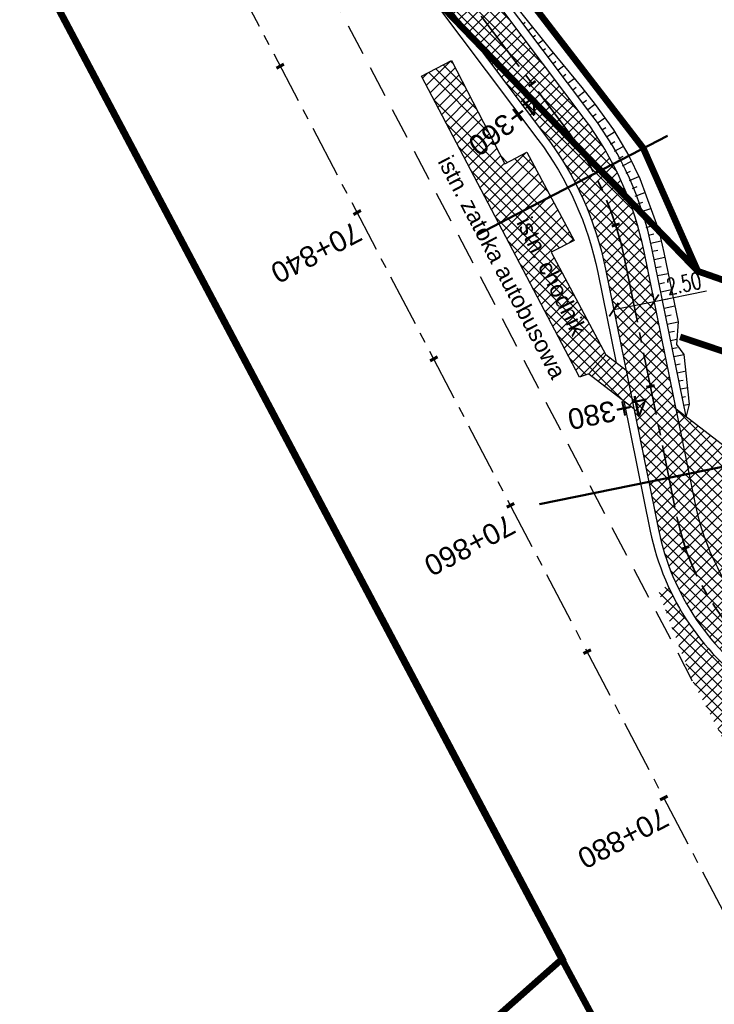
# Model space of a CAD drawing. Header units: metres. Extents: x 7529682 to 7533711, y 5721195 to 5727842.
# Tile 4 of 232: x 7531718 to 7531760, y 5723892 to 5723952. Entities that reach past the tile are written whole.
import ezdxf

# ---------------------------------------------------------------- set-up
doc = ezdxf.new("R2010")
doc.units = ezdxf.units.M
doc.header["$PDMODE"] = 1
doc.header["$PDSIZE"] = 0.3
for name, pattern in [('817-dzialki-09-05-04$0$HIDDEN', [0.375, 0.25, -0.125]), ('ACAD_ISO05W100', [33, 24, -3, 0, -3, 0, -3]), ('CENTER', [50.800000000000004, 31.75, -6.35, 6.35, -6.35]), ('CENTER2', [28.575000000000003, 19.05, -3.175, 3.175, -3.175]), ('HIDDEN', [9.524999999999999, 6.35, -3.175])]:
    doc.linetypes.add(name, pattern=pattern)
for name, color, linetype in [('C-DROGI-SYTUACJA', 7, 'Continuous'), ('C-DROGI-SYTUACJA-ETYKIETY', 7, 'Continuous'), ('D-hatch-chodniki', 221, 'Continuous'), ('D-hatch-zieleńce', 102, 'Continuous'), ('D-pobocza', 60, 'Continuous'), ('D-rowy', 160, 'Continuous'), ('D-skarpa', 2, 'Continuous'), ('D-skarpa-kreskowanie', 2, 'Continuous'), ('D-wymiary', 1, 'Continuous')]:
    doc.layers.add(name, color=color, linetype=linetype)
for name, color, linetype, lineweight, true_color in [('D-hatch-ciag-pieszo-rowerowy', 7, 'Continuous', 13, 0xff9f80), ('D-LR-etap-III', 7, '817-dzialki-09-05-04$0$HIDDEN', 50, 0x00008f), ('D-przekroje-pop', 7, 'Continuous', 50, 0x000099)]:
    doc.layers.add(name, color=color, linetype=linetype, lineweight=lineweight, true_color=true_color)
for name, color, linetype, lineweight in [('D-krawędzie', 3, 'Continuous', 30), ('D-obrzeża', 2, 'Continuous', 30), ('D-opisy', 2, 'Continuous', 30), ('D-oś', 10, 'CENTER', 30), ('D-pas-drogowy', 7, 'ACAD_ISO05W100', 50)]:
    doc.layers.add(name, color=color, linetype=linetype, lineweight=lineweight)
doc.layers.add('poprzeczki', color=7, linetype='Continuous', true_color=0x0000c7)
doc.styles.add('DIMTEXT', font='simplex.shx', dxfattribs={"width": 0.7})
doc.styles.get("Standard").update_dxf_attribs({"font": 'arial.ttf'})
doc.dimstyles.new('500', dxfattribs={"dimtxt": 1, "dimasz": 0.6999999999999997, "dimexe": 0.2, "dimexo": 0.5, "dimgap": 0.2, "dimtad": 1, "dimrnd": 0.005, "dimzin": 0, "dimdsep": 46, "dimtxsty": 'DIMTEXT', "dimblk": 'ARCHTICK', "dimcen": 0, "dimclrd": 256, "dimclre": 256, "dimclrt": 2, "dimadec": 5, "dimazin": 0, "dimtfac": 1, "dimtofl": 0, "dimtmove": 0, "dimatfit": 3, "dimfxl": 1, "dimtolj": 1, "dimtzin": 0, "dimlwd": -1, "dimlwe": -1, "dimarcsym": 0})
pattern_1 = [(45, (0, 0), (-0.3367596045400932, 0.3367596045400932), []), (135, (0, 0), (-0.3367596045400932, -0.3367596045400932), [])]

# ---------------------------------------------------------------- blocks, each defined once
blk = doc.blocks.new('AeccTickLine')
at = {"color": 0, "linetype": 'ByBlock', "lineweight": -2}
blk.add_line((0, 1), (-3.673819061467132e-16, -1), dxfattribs=at)
blk = doc.blocks.new('_ArchTick')
at = {"color": 0, "linetype": 'ByBlock', "const_width": 0.15}
blk.add_lwpolyline([(-0.5, -0.5), (0.5, 0.5)], dxfattribs=at)
blk = doc.blocks.new('*D89')
at = {"layer": 'D-wymiary', "linetype": 'ByBlock', "transparency": 16777216}
for p, q in [((7531755.954476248, 5723935.422690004), (7531756.014193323, 5723935.128693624)), ((7531756.054004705, 5723934.932696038), (7531759.222632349, 5723935.576313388)), ((7531753.50450642, 5723934.925047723), (7531753.564223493, 5723934.631051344)), ((7531753.604034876, 5723934.435053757), (7531756.054004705, 5723934.932696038))]:
    blk.add_line(p, q, dxfattribs=at)
at = {"layer": 'Defpoints', "color": 0, "linetype": 'ByBlock', "transparency": 16777216}
for p in [(7531756.054004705, 5723934.932696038), (7531756.054004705, 5723934.932696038), (7531753.604034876, 5723934.435053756)]:
    blk.add_point(p, dxfattribs=at)
at = {"layer": 'D-wymiary', "linetype": 'ByBlock', "transparency": 16777216, "xscale": 0.6999999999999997, "yscale": 0.6999999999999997, "zscale": 0.6999999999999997}
for p, rotation in [((7531756.054004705, 5723934.932696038), 11.48181524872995), ((7531753.604034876, 5723934.435053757), 191.4818152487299)]:
    blk.add_blockref('_ArchTick', p, dxfattribs=dict(at, rotation=rotation))
at = {"layer": 'D-wymiary', "color": 2, "linetype": 'ByBlock', "transparency": 16777216, "insert": (7531757.841974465, 5723936.010166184), "char_height": 1, "attachment_point": 5, "rotation": 11.481815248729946, "style": 'DIMTEXT'}
blk.add_mtext('\\A1;2.50', dxfattribs=at)

msp = doc.modelspace()

# ---------------------------------------------------------------- hatches: boundary and pattern name
at = {"layer": 'D-hatch-chodniki', "true_color": 0x6e6e6e}
h = msp.add_hatch(dxfattribs=at)
h.set_pattern_fill('ANSI37', color=8, scale=0.15, style=0)
h.set_pattern_definition(pattern_1)
h.paths.add_polyline_path([(7531752.09, 5723930.54), (7531753.12, 5723931.7), (7531749.82, 5723937.91), (7531751.21, 5723938.61), (7531748.33, 5723943.96), (7531747, 5723943.26), (7531743.769999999, 5723949.5), (7531741.96, 5723948.55), (7531741.958697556, 5723948.549316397), (7531751.519999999, 5723930.35)])
at = {"layer": 'D-hatch-chodniki'}
h = msp.add_hatch(dxfattribs=at)
h.set_pattern_fill('ANSI37', color=256, scale=0.15, style=0)
h.set_pattern_definition(pattern_1)
h.paths.add_polyline_path([(7531754.352047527, 5723930.752471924), (7531753.12, 5723931.7), (7531752.09, 5723930.54), (7531754.818989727, 5723928.453643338)])
at = {"layer": 'D-hatch-ciag-pieszo-rowerowy'}
h = msp.add_hatch(dxfattribs=at)
h.set_pattern_fill('ANSI37', color=256, scale=0.15, style=0)
h.set_pattern_definition(pattern_1)
h.paths.add_polyline_path([(7531754.352047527, 5723930.752471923), (7531754.818989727, 5723928.453643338), (7531757.839022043, 5723926.144779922), (7531757.375388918, 5723928.427317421)])
h.paths.add_polyline_path([(7531731.714514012, 5723966.987520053), (7531733.968355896, 5723968.068213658), (7531731.88503071, 5723972.032321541), (7531724.978602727, 5723985.1787061), (7531720.608718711, 5723993.496779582), (7531717.725285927, 5723993.613384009), (7531728.065759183, 5723973.930294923)])
h = msp.add_hatch(dxfattribs=at)
h.set_pattern_fill('ANSI37', color=256, scale=0.15, style=0)
h.set_pattern_definition(pattern_1)
h.paths.add_polyline_path([(7531742.139793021, 5723956.760110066, 0.04859652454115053), (7531739.516334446, 5723959.616805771), (7531737.42308268, 5723961.493172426, -0.08906008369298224), (7531733.076127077, 5723967.067314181), (7531732.83519037, 5723967.524872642), (7531731.714514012, 5723966.987520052), (7531732.083020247, 5723966.286334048, 0.08926204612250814), (7531736.437438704, 5723960.698005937), (7531738.591307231, 5723958.76730312, -0.04859652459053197), (7531741.214765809, 5723955.910607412), (7531749.478981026, 5723944.943053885, -0.1118001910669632), (7531753.105729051, 5723936.888290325), (7531754.352047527, 5723930.752471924), (7531755.863718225, 5723929.589894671), (7531754.274373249, 5723937.41448553, 0.1118001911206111), (7531750.647625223, 5723945.469249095)])
h.paths.add_polyline_path([(7531743.064820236, 5723957.609612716, 0.04859652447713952), (7531740.441361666, 5723960.466308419), (7531738.436547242, 5723962.263400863, -0.08926204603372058), (7531734.082128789, 5723967.851728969), (7531733.9683559, 5723968.068213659), (7531732.83519037, 5723967.524872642), (7531733.076127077, 5723967.067314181, 0.08906008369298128), (7531737.42308268, 5723961.493172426), (7531739.516334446, 5723959.616805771, -0.04859652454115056), (7531742.139793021, 5723956.760110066), (7531750.647625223, 5723945.469249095, -0.1118001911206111), (7531754.274373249, 5723937.41448553), (7531755.863718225, 5723929.589894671), (7531757.375388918, 5723928.427317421), (7531755.443017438, 5723937.940680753, 0.1118001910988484), (7531751.816269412, 5723945.995444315)])
h = msp.add_hatch(dxfattribs=at)
h.set_pattern_fill('ANSI37', color=256, scale=0.15, style=0)
h.set_pattern_definition(pattern_1)
h.paths.add_polyline_path([(7531771.440016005, 5723908.920981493), (7531768.694719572, 5723910.709025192), (7531776.05, 5723897.899999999, 0.05845290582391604), (7531779.209856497, 5723899.329744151, 0.01148852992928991), (7531779.63, 5723899.619999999), (7531779.17, 5723900.36), (7531775.24, 5723902.28)])
h.paths.add_polyline_path([(7531777.818070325, 5723904.766880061), (7531771.440016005, 5723908.920981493), (7531775.24, 5723902.28), (7531779.17, 5723900.36), (7531779.642327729, 5723899.600168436, 0.0259999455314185), (7531780.89415394, 5723900.508946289), (7531779.425246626, 5723903.067009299, 0.1186133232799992)])
h.paths.add_polyline_path([(7531768.694719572, 5723910.709025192), (7531765.060392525, 5723913.076104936, -0.2009158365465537), (7531758.546985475, 5723922.65936657), (7531757.839022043, 5723926.144779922), (7531754.818989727, 5723928.453643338), (7531756.305395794, 5723921.135836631, 0.2009158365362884), (7531762.818802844, 5723911.552574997), (7531767.399102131, 5723908.569372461, -0.1186133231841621), (7531773.827807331, 5723901.769889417)])
at = {"layer": 'D-hatch-zieleńce'}
h = msp.add_hatch(dxfattribs=at)
h.set_pattern_fill('ANSI37', color=256, scale=0.15, style=0)
h.set_pattern_definition(pattern_1)
h.paths.add_polyline_path([(7531762.559999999, 5723924.44), (7531757.375388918, 5723928.42731742), (7531758.546985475, 5723922.659366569, 0.2009158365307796), (7531765.060392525, 5723913.076104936), (7531771.440016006, 5723908.920981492), (7531770.217381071, 5723911.057699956), (7531768.457671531, 5723914.133028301), (7531764.930667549, 5723920.29694062)])
h = msp.add_hatch(dxfattribs=at)
h.set_pattern_fill('ANSI37', color=256, scale=0.15, style=0)
h.set_pattern_definition(pattern_1)
h.paths.add_polyline_path([(7531767.126221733, 5723908.150401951), (7531762.545922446, 5723911.133604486, -0.1444716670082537), (7531756.849707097, 5723917.807293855), (7531756.345024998, 5723917.293551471), (7531757.203932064, 5723914.9877325), (7531758.38, 5723911.96), (7531762.07, 5723904.95), (7531764.701193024, 5723901.632652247), (7531765.534786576, 5723900.71437681), (7531765.925407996, 5723900.422346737), (7531768.469999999, 5723898.52), (7531768.874576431, 5723898.382271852), (7531770.82, 5723897.72), (7531771.668951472, 5723897.66540505), (7531772.744661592, 5723897.59622755), (7531773.929999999, 5723897.52), (7531775.55928502, 5723897.750484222), (7531773.394209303, 5723901.520905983, 0.118613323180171)])

# ---------------------------------------------------------------- linework, layer by layer
at = {"layer": 'C-DROGI-SYTUACJA', "color": 10, "linetype": 'CENTER2', "lineweight": 35, "ltscale": 0.2}
msp.add_lwpolyline([(7531614.256663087, 5724194.442743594, -0.04259237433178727), (7531617.002724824, 5724190.14299819), (7531641.086772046, 5724144.244027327, -0.04226225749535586), (7531643.052354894, 5724139.578765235), (7531645.974061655, 5724130.590306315, 0.04489876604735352), (7531648.087837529, 5724125.646197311), (7531669.362691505, 5724086.1178688), (7531687.570882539, 5724053.485485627), (7531733.076127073, 5723967.06731419, 0.08906008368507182), (7531737.423082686, 5723961.49317242), (7531739.516334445, 5723959.616805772, -0.04859652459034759), (7531742.139793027, 5723956.760110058), (7531750.647625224, 5723945.469249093, -0.1118001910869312), (7531754.274373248, 5723937.414485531), (7531757.426190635, 5723921.897601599, 0.2009158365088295), (7531763.939597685, 5723912.314339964), (7531771.973882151, 5723907.081516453, -0.1312281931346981), (7531777.150318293, 5723901.326672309), (7531783.375044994, 5723889.119926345)], format="xyb", dxfattribs=at)
at = {"layer": 'D-krawędzie', "linetype": 'HIDDEN', "ltscale": 0.3, "flags": 128}
msp.add_lwpolyline([(7531758.38, 5723911.96), (7531735.13, 5723956.19)], dxfattribs=at)
at = {"layer": 'D-krawędzie', "color": 7, "ltscale": 0.3, "flags": 128}
for points in [[(7531741.96, 5723948.55), (7531743.769999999, 5723949.5), (7531747, 5723943.26), (7531748.33, 5723943.96), (7531751.21, 5723938.61), (7531749.82, 5723937.91), (7531753.12, 5723931.7)], [(7531752.09, 5723930.54), (7531751.519999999, 5723930.35), (7531741.958697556, 5723948.549316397)], [(7531752.09, 5723930.54), (7531753.12, 5723931.7)]]:
    msp.add_lwpolyline(points, dxfattribs=at)
at = {"layer": 'D-krawędzie', "ltscale": 0.3, "flags": 128}
msp.add_lwpolyline([(7531757.375388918, 5723928.42731742), (7531762.559999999, 5723924.44), (7531764.930667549, 5723920.29694062), (7531768.457671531, 5723914.133028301), (7531770.217381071, 5723911.057699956), (7531771.440016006, 5723908.920981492)], dxfattribs=at)
at = {"layer": 'D-LR-etap-III', "ltscale": 10, "flags": 128}
msp.add_lwpolyline([(7531750.474471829, 5723895.103125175, 0.4, 0.4, 0), (7531750.505, 5723895.13, 0.4, 0.4, 0), (7531682.71, 5724022.92, 0.4, 0.4, 0), (7531619.177023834, 5724147.203692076, 0.4, 0.4, 0), (7531592.308960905, 5724198.48863389, 0.4, 0.4, 0), (7531553.263875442, 5724272.918564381, 0.4, 0.4, 0), (7531504.019999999, 5724366.79, 0.4, 0.4, 0), (7531482.09, 5724407.62, 0.4, 0.4, 0), (7531412.350402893, 5724541.182759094, 0.4, 0.4, 0), (7531388.463669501, 5724586.929768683, 0.4, 0.4, 0), (7531345.12, 5724669.94, 0.4, 0.4, 0), (7531127.66, 5725081.67, 0.4, 0.4, 0), (7531059.253139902, 5725211.040795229, 0.4, 0.4, 0), (7531008.007244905, 5725307.953830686, 0.4, 0.4, 0), (7530964.181635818, 5725390.835555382, 0.4, 0.4, 0), (7530914.557354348, 5725484.683561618, 0.4, 0.4, 0), (7530865.243241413, 5725577.493975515, 0.4, 0.4, 0), (7530840.085257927, 5725624.058651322, 0.4, 0.4, 0), (7530802.559525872, 5725694.924584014, 0.4, 0.4, 0), (7530755.54, 5725787.51, 0.4, 0.4, 0), (7530708.717810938, 5725876.303221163, 0.4, 0.4, 0), (7530695.12, 5725902.09, 0.4, 0.4, 0), (7530642.91397006, 5726001.07839487, 0.4, 0.4, 0), (7530634.934723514, 5726016.146615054, 0.4, 0.4, 0), (7530610.820000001, 5726061.929999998, 0.4, 0.4, 0), (7530610.820000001, 5726061.929999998, 0.4, 0.4, 0), (7530607.21, 5726063.51, 0.4, 0.4, 0), (7530597.42, 5726080.68, 0.4, 0.4, 0), (7530591.16, 5726088.44, 0.4, 0.4, 0), (7530581.28, 5726107.21, 0.4, 0.4, 0), (7530571.29, 5726130.56, 0.4, 0.4, 0), (7530549.554994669, 5726171.527317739, 0.4, 0.4, 0), (7530531.014309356, 5726206.473807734, 0.4, 0.4, 0), (7530516.461208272, 5726236.016618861, 0.4, 0.4, 0), (7530500.798929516, 5726266.141265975, 0.4, 0.4, 0), (7530491.349999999, 5726283.94, 0.4, 0.4, 0), (7530482.4, 5726303.41, 0.4, 0.4, 0), (7530482.4, 5726303.41, 0.4, 0.4, 0), (7530450.41, 5726357.28, 0.4, 0.4, 0), (7530397.759396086, 5726458.499907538, 0.4, 0.4, 0), (7530334.707815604, 5726583.664702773, 0.4, 0.4, 0), (7530303.939274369, 5726645.167943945, 0.4, 0.4, 0), (7530300.509779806, 5726651.777515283, 0.4, 0.4, 0), (7530289.213532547, 5726671.966724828, 0.4, 0.4, 0), (7530281.54, 5726685.57, 0.4, 0.4, 0), (7530261.37085633, 5726724.163374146, 0.4, 0.4, 0), (7530254.03, 5726738.21, 0.4, 0.4, 0), (7530197.219999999, 5726845.06, 0.4, 0.4, 0), (7530194.71, 5726849.15, 0.4, 0.4, 0), (7530195.92, 5726850.75, 0.4, 0.4, 0), (7530170.546669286, 5726892.961489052, 0.4, 0.4, 0), (7530143.174718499, 5726945.065838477, 0.4, 0.4, 0), (7530105.059999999, 5727018.32, 0.4, 0.4, 0), (7530100.059999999, 5727027.16, 0.4, 0.4, 0), (7530062.318670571, 5727099.625398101, 0.4, 0.4, 0), (7530015.378537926, 5727189.420463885, 0.4, 0.4, 0), (7529983.207960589, 5727250.206596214, 0.4, 0.4, 0), (7529953.284293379, 5727306.74720398, 0.4, 0.4, 0), (7529900.67053443, 5727406.15903814, 0.4, 0.4, 0), (7529890.630239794, 5727425.131178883, 0.4, 0.4, 0), (7529875.155383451, 5727454.426350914, 0.4, 0.4, 0), (7529857.560096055, 5727487.787346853, 0.4, 0.4, 0), (7529835.194401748, 5727530.19312405, 0.4, 0.4, 0), (7529811.740544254, 5727574.662079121, 0.4, 0.4, 0), (7529792.101859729, 5727611.922638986, 0.4, 0.4, 0), (7529768.066117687, 5727657.469613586, 0.4, 0.4, 0), (7529755.210566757, 5727682.131373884, 0.4, 0.4, 0), (7529753.309999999, 5727681.13, 0.4, 0.4, 0), (7529739.21, 5727707.77, 0.4, 0.4, 0), (7529735.394745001, 5727711.251990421, 0.4, 0.4, 0), (7529725.42, 5727730.2, 0.4, 0.4, 0), (7529723.55, 5727729.88, 0.4, 0.4, 0), (7529695.566668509, 5727782.932080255, 0.4, 0.4, 0), (7529717.67971874, 5727794.024357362, 0.4, 0.4, 0), (7529736.274870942, 5727758.647400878, 0.4, 0.4, 0), (7529736.274870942, 5727758.647400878, 0.4, 0.4, 0), (7529744.511003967, 5727750.406106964, 0.4, 0.4, 0), (7529744.511003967, 5727750.406106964, 0.4, 0.4, 0), (7529750.282568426, 5727738.549848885, 0.4, 0.4, 0), (7529777.108510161, 5727687.569424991, 0.4, 0.4, 0), (7529796.51537536, 5727651.329932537, 0.4, 0.4, 0), (7529814.937945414, 5727616.793170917, 0.4, 0.4, 0), (7529839.006722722, 5727572.303976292, 0.4, 0.4, 0), (7529860.617626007, 5727532.509108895, 0.4, 0.4, 0), (7529882.348967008, 5727491.504261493, 0.4, 0.4, 0), (7529904.865139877, 5727449.096370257, 0.4, 0.4, 0), (7529920.747384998, 5727418.884773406, 0.4, 0.4, 0), (7529946.676504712, 5727368.547487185, 0.4, 0.4, 0), (7529972.024701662, 5727320.573310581, 0.4, 0.4, 0), (7529987.740014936, 5727290.153392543, 0.4, 0.4, 0), (7529996.497385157, 5727273.661630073, 0.4, 0.4, 0), (7530017.541471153, 5727234.202689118, 0.4, 0.4, 0), (7530033.053657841, 5727204.864166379, 0.4, 0.4, 0), (7530051.622983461, 5727170.222745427, 0.4, 0.4, 0), (7530069.276612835, 5727137.015751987, 0.4, 0.4, 0), (7530089.385386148, 5727097.533639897, 0.4, 0.4, 0), (7530109.712512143, 5727060.746615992, 0.4, 0.4, 0), (7530136.769722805, 5727011.640131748, 0.4, 0.4, 0), (7530162.446686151, 5726962.743777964, 0.4, 0.4, 0), (7530187.674104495, 5726916.992101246, 0.4, 0.4, 0), (7530207.820739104, 5726879.335323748, 0.4, 0.4, 0), (7530230.625609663, 5726834.518686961, 0.4, 0.4, 0), (7530262.288093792, 5726776.61832811, 0.4, 0.4, 0), (7530277.509672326, 5726760.213143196, 0.4, 0.4, 0), (7530286.036865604, 5726744.106684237, 0.4, 0.4, 0), (7530288.097472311, 5726735.884066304, 0.4, 0.4, 0), (7530290.393870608, 5726725.046963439, 0.4, 0.4, 0), (7530296.17664807, 5726713.582980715, 0.4, 0.4, 0), (7530302.726195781, 5726701.18226779, 0.4, 0.4, 0), (7530325.685047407, 5726657.466383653, 0.4, 0.4, 0), (7530343.243978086, 5726623.648592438, 0.4, 0.4, 0), (7530360.229820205, 5726591.746871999, 0.4, 0.4, 0), (7530383.20855044, 5726548.059469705, 0.4, 0.4, 0), (7530406.017875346, 5726503.605514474, 0.4, 0.4, 0), (7530427.464919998, 5726462.620289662, 0.4, 0.4, 0), (7530447.9278544, 5726424.388014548, 0.4, 0.4, 0), (7530471.126878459, 5726379.920667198, 0.4, 0.4, 0), (7530490.501003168, 5726343.033350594, 0.4, 0.4, 0), (7530509.499458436, 5726306.733076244, 0.4, 0.4, 0), (7530529.890269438, 5726267.244072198, 0.4, 0.4, 0), (7530543.852446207, 5726238.990319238, 0.4, 0.4, 0), (7530554.808897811, 5726218.943990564, 0.4, 0.4, 0), (7530559.027108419, 5726212.223286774, 0.4, 0.4, 0), (7530563.060988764, 5726206.409670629, 0.4, 0.4, 0), (7530566.93354971, 5726200.463543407, 0.4, 0.4, 0), (7530569.771022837, 5726194.901501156, 0.4, 0.4, 0), (7530571.47319415, 5726191.282350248, 0.4, 0.4, 0), (7530572.839142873, 5726188.024533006, 0.4, 0.4, 0), (7530575.295071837, 5726182.034664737, 0.4, 0.4, 0), (7530579.736851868, 5726173.306070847, 0.4, 0.4, 0), (7530583.3, 5726167.41, 0.4, 0.4, 0), (7530593.4, 5726163.33, 0.4, 0.4, 0), (7530598.618375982, 5726155.264489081, 0.4, 0.4, 0), (7530608.258304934, 5726140.497132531, 0.4, 0.4, 0), (7530603.269999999, 5726136.83, 0.4, 0.4, 0), (7530606.53, 5726131.84, 0.4, 0.4, 0), (7530604.239057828, 5726124.21679044, 0.4, 0.4, 0), (7530605.847136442, 5726121.630127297, 0.4, 0.4, 0), (7530608.971611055, 5726116.164124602, 0.4, 0.4, 0), (7530618.114293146, 5726097.791111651, 0.4, 0.4, 0), (7530651.213125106, 5726034.959524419, 0.4, 0.4, 0), (7530670.243741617, 5725998.61095082, 0.4, 0.4, 0), (7530698.075474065, 5725945.952624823, 0.4, 0.4, 0), (7530716.505955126, 5725911.3051464, 0.4, 0.4, 0), (7530735.223454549, 5725875.667401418, 0.4, 0.4, 0), (7530752.504235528, 5725842.154920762, 0.4, 0.4, 0), (7530778.310652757, 5725793.501254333, 0.4, 0.4, 0), (7530797.499961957, 5725756.381811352, 0.4, 0.4, 0), (7530812.518974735, 5725728.28874362, 0.4, 0.4, 0), (7530820.039295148, 5725713.160404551, 0.4, 0.4, 0), (7530822.422446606, 5725710.193574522, 0.4, 0.4, 0), (7530833.154893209, 5725688.800634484, 0.4, 0.4, 0), (7530849.629354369, 5725656.158601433, 0.4, 0.4, 0), (7530867.98290276, 5725621.963939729, 0.4, 0.4, 0), (7530872.629809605, 5725612.88760475, 0.4, 0.4, 0), (7530880.354488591, 5725597.594500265, 0.4, 0.4, 0), (7530883.839446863, 5725593.389159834, 0.4, 0.4, 0), (7530891.782113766, 5725587.763349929, 0.4, 0.4, 0), (7530895.038670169, 5725584.280746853, 0.4, 0.4, 0), (7530897.033644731, 5725580.941110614, 0.4, 0.4, 0), (7530900.951646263, 5725579.945856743, 0.4, 0.4, 0), (7530904.80970798, 5725571.977328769, 0.4, 0.4, 0), (7530903.682362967, 5725568.566434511, 0.4, 0.4, 0), (7530908.900614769, 5725558.844845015, 0.4, 0.4, 0), (7530910.252030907, 5725545.671606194, 0.4, 0.4, 0), (7530912.872986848, 5725538.645543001, 0.4, 0.4, 0), (7530945.278171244, 5725478.464284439, 0.4, 0.4, 0), (7530959.692318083, 5725450.24628822, 0.4, 0.4, 0), (7531002.82670893, 5725368.192370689, 0.4, 0.4, 0), (7531044.703532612, 5725290.314293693, 0.4, 0.4, 0), (7531064.098839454, 5725253.212562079, 0.4, 0.4, 0), (7531083.010253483, 5725216.677517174, 0.4, 0.4, 0), (7531113.013137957, 5725158.465613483, 0.4, 0.4, 0), (7531137.364304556, 5725113.07076138, 0.4, 0.4, 0), (7531150.830830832, 5725086.711759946, 0.4, 0.4, 0), (7531159.745663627, 5725076.640848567, 0.4, 0.4, 0), (7531166.309999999, 5725074.58, 0.4, 0.4, 0), (7531172.29, 5725062.58, 0.4, 0.4, 0), (7531170.589828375, 5725055.605912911, 0.4, 0.4, 0), (7531173.732823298, 5725044.080706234, 0.4, 0.4, 0), (7531215.342008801, 5724964.859648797, 0.4, 0.4, 0), (7531238.054496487, 5724921.684649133, 0.4, 0.4, 0), (7531262.389821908, 5724875.282876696, 0.4, 0.4, 0), (7531295.587160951, 5724811.265731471, 0.4, 0.4, 0), (7531348.487908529, 5724712.362812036, 0.4, 0.4, 0), (7531363.740817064, 5724682.68394264, 0.4, 0.4, 0), (7531366.986905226, 5724675.865317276, 0.4, 0.4, 0), (7531382.541261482, 5724646.110625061, 0.4, 0.4, 0), (7531401.299165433, 5724610.874551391, 0.4, 0.4, 0), (7531428.964837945, 5724558.862274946, 0.4, 0.4, 0), (7531449.111202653, 5724520.397801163, 0.4, 0.4, 0), (7531477.292992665, 5724465.831467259, 0.4, 0.4, 0), (7531500.996290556, 5724421.112506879, 0.4, 0.4, 0), (7531512.121834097, 5724400.549045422, 0.4, 0.4, 0), (7531513.78163794, 5724396.757451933, 0.4, 0.4, 0), (7531526.32, 5724379.39, 0.4, 0.4, 0), (7531566.783642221, 5724302.73628205, 0.4, 0.4, 0), (7531578.579156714, 5724282.774819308, 0.4, 0.4, 0), (7531584.232619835, 5724273.111246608, 0.4, 0.4, 0), (7531590.109283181, 5724263.508189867, 0.4, 0.4, 0), (7531593.027899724, 5724258.771479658, 0.4, 0.4, 0), (7531595.711841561, 5724254.226824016, 0.4, 0.4, 0), (7531601.659976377, 5724243.898197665, 0.4, 0.4, 0), (7531606.097733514, 5724235.986407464, 0.4, 0.4, 0), (7531609.382207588, 5724230.799061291, 0.4, 0.4, 0), (7531611.580260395, 5724227.671180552, 0.4, 0.4, 0), (7531612.707802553, 5724225.86410867, 0.4, 0.4, 0), (7531618.665224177, 5724214.480919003, 0.4, 0.4, 0), (7531619.885522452, 5724212.333950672, 0.4, 0.4, 0), (7531620.931818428, 5724210.787064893, 0.4, 0.4, 0), (7531623.518605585, 5724207.111542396, 0.4, 0.4, 0), (7531626.143926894, 5724203.61306897, 0.4, 0.4, 0), (7531632.022984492, 5724196.485954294, 0.4, 0.4, 0), (7531653.949089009, 5724152.617641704, 0.4, 0.4, 0), (7531656.750690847, 5724143.103797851, 0.4, 0.4, 0), (7531659.61440691, 5724133.254504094, 0.4, 0.4, 0), (7531661.627147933, 5724128.646047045, 0.4, 0.4, 0.01093811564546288), (7531674.314987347, 5724101.43546424, 0.4, 0.4, 0), (7531685.137626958, 5724081.408252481, 0.4, 0.4, 0), (7531692.159945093, 5724066.277333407, 0.4, 0.4, 0), (7531699.662164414, 5724051.388120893, 0.4, 0.4, 0), (7531704.480624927, 5724040.808561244, 0.4, 0.4, 0), (7531704.480624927, 5724040.808561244, 0.4, 0.4, 0), (7531704.401251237, 5724037.368913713, 0.4, 0.4, 0), (7531720.383609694, 5724003.441317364, 0.4, 0.4, 0), (7531728.79890528, 5723986.206298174, 0.4, 0.4, 0), (7531733.237926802, 5723977.192631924, 0.4, 0.4, 0), (7531736.750027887, 5723969.505210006, 0.4, 0.4, 0), (7531737.336143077, 5723968.518916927, 0.4, 0.4, 0), (7531738.285051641, 5723967.699360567, 0.4, 0.4, 0), (7531742.180915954, 5723962.346428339, 0.4, 0.4, 0), (7531744.286141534, 5723958.615526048, 0.4, 0.4, 0), (7531755.393260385, 5723944.192617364, 0.4, 0.4, 0), (7531758.69, 5723936.76, 0.4, 0.4, 0), (7531780.08, 5723929.25, 0.4, 0.4, 0), (7531792.611989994, 5723906.337708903, 0.4, 0.4, 0), (7531792.611989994, 5723906.337708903, 0.4, 0.4, 0), (7531756.962094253, 5723883.055323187, 0.4, 0.4, 0), (7531750.46, 5723895.130000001, 0.4, 0.4, 0), (7531750.46, 5723895.130000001, 0, 0, 0)], format="xyseb", dxfattribs=at)
at = {"layer": 'D-obrzeża'}
for points in [[(7531780.89415394, 5723900.508946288), (7531779.425246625, 5723903.067009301, 0.1186133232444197), (7531777.818070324, 5723904.766880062), (7531765.060392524, 5723913.076104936, -0.2009158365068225), (7531758.546985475, 5723922.659366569), (7531755.443017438, 5723937.940680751, 0.1118001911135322), (7531751.816269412, 5723945.995444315), (7531743.064820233, 5723957.609612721, 0.0485965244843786), (7531740.441361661, 5723960.466308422), (7531738.436547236, 5723962.263400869, -0.08926204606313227), (7531734.082128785, 5723967.851728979), (7531731.88503071, 5723972.032321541), (7531724.978602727, 5723985.1787061), (7531714.804138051, 5724004.545797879), (7531709.33827834, 5724014.950060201), (7531701.035182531, 5724030.73296927), (7531692.33344085, 5724047.229767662), (7531688.667872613, 5724054.084851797), (7531683.179854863, 5724063.917550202), (7531670.458906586, 5724086.71862006), (7531649.906948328, 5724124.903820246, -0.04489876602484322), (7531647.969320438, 5724129.435920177), (7531644.774618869, 5724139.264231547)], [(7531732.083020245, 5723966.286334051, 0.08926204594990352), (7531736.437438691, 5723960.698005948), (7531738.591307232, 5723958.767303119, -0.04859652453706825), (7531741.214765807, 5723955.910607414), (7531749.478981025, 5723944.943053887, -0.1118001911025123), (7531753.105729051, 5723936.888290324), (7531756.305395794, 5723921.13583663, 0.2009158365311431), (7531762.818802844, 5723911.552574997), (7531767.399102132, 5723908.56937246, -0.1186133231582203), (7531773.827807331, 5723901.769889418), (7531776.050000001, 5723897.9)]]:
    msp.add_lwpolyline(points, format="xyb", dxfattribs=at)
at = {"layer": 'D-obrzeża', "linetype": 'ByBlock'}
msp.add_lwpolyline([(7531754.352047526, 5723930.752471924), (7531753.12, 5723931.7), (7531752.09, 5723930.54), (7531754.818989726, 5723928.453643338)], dxfattribs=at)
at = {"layer": 'D-oś', "ltscale": 0.1}
msp.add_lwpolyline([(7531812.380848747, 5723798.616780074), (7531655.397024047, 5724097.899918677), (7531637.916099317, 5724130.379189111), (7531626.885633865, 5724151.399455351), (7531613.784040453, 5724176.372042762), (7531606.905700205, 5724189.474794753), (7531588.276149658, 5724224.921883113), (7531566.751706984, 5724265.952329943), (7531554.126292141, 5724290.034803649), (7531528.890461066, 5724338.207443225), (7531488.682972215, 5724414.901138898), (7531465.30154836, 5724459.447768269)], dxfattribs=at)
at = {"layer": 'D-pas-drogowy', "ltscale": 0.2, "flags": 128}
msp.add_lwpolyline([(7531633.018560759, 5724182.834272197, 0.4, 0.4, 0), (7531617.558899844, 5724211.608162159, 0.4, 0.4, 0), (7531566.783642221, 5724302.73628205, 0.4, 0.4, 0), (7531538.419082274, 5724356.469679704, 0.4, 0.4, 0), (7531526.32, 5724379.39, 0.4, 0.4, 0), (7531516.102085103, 5724393.607319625, 0.4, 0.4, 0.001485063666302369), (7531513.78037409, 5724396.837773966, 0.4, 0.4, 0), (7531501.87, 5724413.41, 0.4, 0.4, 0), (7531474.926107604, 5724464.507896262, 0.4, 0.4, 0), (7531446.200436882, 5724518.992313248, 0.4, 0.4, 0), (7531424.962185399, 5724559.262257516, 0.4, 0.4, 0), (7531398.444460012, 5724609.565801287, 0.4, 0.4, 0), (7531379.647455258, 5724645.216004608, 0.4, 0.4, 0), (7531365.23, 5724672.56, 0.4, 0.4, 0), (7531341.305752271, 5724717.915356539, 0.4, 0.4, 0), (7531312.899996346, 5724771.788898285, 0.4, 0.4, 0), (7531292.590923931, 5724810.306502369, 0.4, 0.4, 0), (7531259.391619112, 5724873.271351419, 0.4, 0.4, 0), (7531233.740401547, 5724921.922582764, 0.4, 0.4, 0), (7531203.072738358, 5724980.092044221, 0.4, 0.4, 0), (7531173.471398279, 5725036.225177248, 0.4, 0.4, 0), (7531168.269999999, 5725046.09, 0.4, 0.4, 0), (7531172.29, 5725062.58, 0.4, 0.4, 0), (7531166.309999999, 5725074.58, 0.4, 0.4, 0), (7531150.32, 5725079.6, 0.4, 0.4, 0), (7531141.5, 5725096.43, 0.4, 0.4, 0), (7531109.311735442, 5725157.814415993, 0.4, 0.4, 0), (7531086.641300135, 5725201.047918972, 0.4, 0.4, 0), (7531059.198258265, 5725253.383662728, 0.4, 0.4, 0), (7531028.206828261, 5725312.48946212, 0.4, 0.4, 0), (7530999.104694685, 5725367.990143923, 0.4, 0.4, 0), (7530956.247527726, 5725449.724815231, 0.4, 0.4, 0), (7530924.397774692, 5725510.463768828, 0.4, 0.4, 0), (7530897.509999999, 5725561.74, 0.4, 0.4, 0), (7530894.46, 5725566.14, 0.4, 0.4, 0), (7530892.16, 5725570.49, 0.4, 0.4, 0), (7530869.362688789, 5725613.307018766, 0.4, 0.4, 0), (7530861.693971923, 5725627.704613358, 0.4, 0.4, 0), (7530852.74, 5725644.52, 0.4, 0.4, 0), (7530831.509999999, 5725684.2, 0.4, 0.4, 0), (7530811.13, 5725722.52, 0.4, 0.4, 0), (7530792.3476413, 5725757.940652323, 0.4, 0.4, 0), (7530768.03, 5725803.8, 0.4, 0.4, 0), (7530748.768542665, 5725840.178507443, 0.4, 0.4, 0), (7530727.7, 5725879.97, 0.4, 0.4, 0), (7530712.0981582, 5725909.54523909, 0.4, 0.4, 0), (7530693.644105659, 5725944.645156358, 0.4, 0.4, 0), (7530665.702224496, 5725997.538976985, 0.4, 0.4, 0), (7530641.759999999, 5726042.88, 0.4, 0.4, 0), (7530616.5, 5726091.48, 0.4, 0.4, 0), (7530604.628439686, 5726114.319880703, 0.4, 0.4, -0.007762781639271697), (7530602.5, 5726118.43, 0.4, 0.4, 0), (7530603.992037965, 5726123.394821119, 0.4, 0.4, 0), (7530606.53, 5726131.84, 0.4, 0.4, 0), (7530603.269999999, 5726136.83, 0.4, 0.4, 0), (7530593.775620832, 5726151.368713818, 0.4, 0.4, 0), (7530590.202637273, 5726156.84001263, 0.4, 0.4, 0), (7530583.3, 5726167.41, 0.4, 0.4, 0), (7530580.578343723, 5726170.427567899, 0.4, 0.4, 0), (7530575.849999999, 5726175.67, 0.4, 0.4, 0), (7530569.009999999, 5726186.66, 0.4, 0.4, 0), (7530562.555322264, 5726199.189409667, 0.4, 0.4, 0), (7530555.67, 5726211.39, 0.4, 0.4, 0), (7530548.29, 5726224.23, 0.4, 0.4, 0), (7530540.58, 5726237.71, 0.4, 0.4, 0), (7530532.679999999, 5726252.65, 0.4, 0.4, 0), (7530524.059999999, 5726269.35, 0.4, 0.4, 0), (7530502.82, 5726309.91, 0.4, 0.4, 0), (7530488.83, 5726336.63, 0.4, 0.4, 0), (7530466.03, 5726380.16, 0.4, 0.4, 0), (7530438.469999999, 5726432.77, 0.4, 0.4, 0), (7530424.53, 5726459.09, 0.4, 0.4, 0), (7530401.63, 5726502.97, 0.4, 0.4, 0), (7530383.38, 5726538.06, 0.4, 0.4, 0), (7530353.969999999, 5726593.52, 0.4, 0.4, 0), (7530338.469999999, 5726622.74, 0.4, 0.4, 0), (7530322.009999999, 5726653.88, 0.4, 0.4, 0), (7530297.54, 5726700.33, 0.4, 0.4, 0), (7530287.38, 5726719.6, 0.4, 0.4, 0), (7530285.94993921, 5726722.315508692, 0.4, 0.4, 0), (7530280.259999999, 5726733.12, 0.4, 0.4, 0), (7530266.73, 5726758.74, 0.4, 0.4, 0), (7530260.42, 5726770.47, 0.4, 0.4, 0), (7530253.25, 5726783.82, 0.4, 0.4, 0), (7530244.95, 5726799.33, 0.4, 0.4, 0), (7530239.389999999, 5726808.49, 0.4, 0.4, 0), (7530238.29, 5726807.9, 0.4, 0.4, 0), (7530218.11, 5726850.67, 0.4, 0.4, 0), (7530175.906646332, 5726928.168028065, 0.4, 0.4, 0), (7530096.679999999, 5727076.15, 0.4, 0.4, 0), (7530094.679999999, 5727079.89, 0.4, 0.4, 0), (7530064.59693469, 5727135.522637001, 0.4, 0.4, 0), (7530046.730970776, 5727168.8921561, 0.4, 0.4, 0), (7530025.803045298, 5727208.461374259, 0.4, 0.4, 0), (7530012.846501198, 5727232.979315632, 0.4, 0.4, 0), (7529994.15, 5727268.45, 0.4, 0.4, 0), (7529981.670868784, 5727291.93018666, 0.4, 0.4, 0), (7529949.889999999, 5727351.73, 0.4, 0.4, 0), (7529924.75, 5727399.03, 0.4, 0.4, 0), (7529915.515824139, 5727417.099754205, 0.4, 0.4, 0), (7529885.83, 5727475.19, 0.4, 0.4, 0), (7529862.559999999, 5727519.97, 0.4, 0.4, 0), (7529852.984923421, 5727538.191086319, 0.4, 0.4, 0), (7529836.513084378, 5727569.51130111, 0.4, 0.4, 0), (7529815.36890814, 5727609.140983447, 0.4, 0.4, 0), (7529792.795203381, 5727651.247499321, 0.4, 0.4, 0), (7529774.199114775, 5727685.858348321, 0.4, 0.4, 0), (7529746.966026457, 5727736.059440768, 0.4, 0.4, 0), (7529733.92, 5727757.62, 0.4, 0.4, 0), (7529708.607472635, 5727806.388536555, 0.4, 0.4, 0), (7529688.491967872, 5727796.344621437, 0.4, 0.4, 0), (7529723.55, 5727729.88, 0.4, 0.4, 0), (7529725.42, 5727730.2, 0.4, 0.4, 0), (7529735.38, 5727711.28, 0.4, 0.4, 0), (7529739.21, 5727707.77, 0.4, 0.4, 0), (7529753.309999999, 5727681.13, 0.4, 0.4, 0), (7529755.178396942, 5727682.114424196, 0.4, 0.4, 0), (7529792.101859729, 5727611.922638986, 0.4, 0.4, 0), (7529811.740544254, 5727574.662079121, 0.4, 0.4, 0), (7529835.194401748, 5727530.19312405, 0.4, 0.4, 0), (7529857.560096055, 5727487.787346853, 0.4, 0.4, 0), (7529875.155383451, 5727454.426350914, 0.4, 0.4, 0), (7529890.630239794, 5727425.131178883, 0.4, 0.4, 0), (7529900.67053443, 5727406.15903814, 0.4, 0.4, 0), (7529953.284293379, 5727306.74720398, 0.4, 0.4, 0), (7529983.207960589, 5727250.206596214, 0.4, 0.4, 0), (7530015.378537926, 5727189.420463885, 0.4, 0.4, 0), (7530062.318670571, 5727099.625398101, 0.4, 0.4, 0), (7530100.059999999, 5727027.16, 0.4, 0.4, 0), (7530105.059999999, 5727018.32, 0.4, 0.4, 0), (7530143.174718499, 5726945.065838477, 0.4, 0.4, 0), (7530170.546669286, 5726892.961489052, 0.4, 0.4, 0), (7530195.92, 5726850.75, 0.4, 0.4, 0), (7530194.71, 5726849.15, 0.4, 0.4, 0), (7530197.219999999, 5726845.06, 0.4, 0.4, 0), (7530254.03, 5726738.21, 0.4, 0.4, 0), (7530261.37085633, 5726724.163374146, 0.4, 0.4, 0), (7530281.54, 5726685.57, 0.4, 0.4, 0), (7530289.213532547, 5726671.966724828, 0.4, 0.4, 0), (7530300.509779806, 5726651.777515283, 0.4, 0.4, 0), (7530303.939274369, 5726645.167943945, 0.4, 0.4, 0), (7530334.707815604, 5726583.664702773, 0.4, 0.4, 0), (7530397.759396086, 5726458.499907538, 0.4, 0.4, 0), (7530450.41, 5726357.28, 0.4, 0.4, 0), (7530482.4, 5726303.41, 0.4, 0.4, 0), (7530483.687990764, 5726301.003383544, 0.4, 0.4, 0), (7530491.349999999, 5726283.94, 0.4, 0.4, 0), (7530512.67, 5726243.78, 0.4, 0.4, 0), (7530529.429999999, 5726209.46, 0.4, 0.4, 0), (7530571.29, 5726130.56, 0.4, 0.4, 0), (7530581.28, 5726107.21, 0.4, 0.4, 0), (7530591.16, 5726088.44, 0.4, 0.4, 0), (7530597.42, 5726080.68, 0.4, 0.4, 0), (7530607.21, 5726063.51, 0.4, 0.4, 0), (7530610.820000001, 5726061.929999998, 0.4, 0.4, 0), (7530634.934723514, 5726016.146615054, 0.4, 0.4, 0), (7530642.91397006, 5726001.07839487, 0.4, 0.4, 0), (7530695.12, 5725902.09, 0.4, 0.4, 0), (7530708.717810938, 5725876.303221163, 0.4, 0.4, 0), (7530755.54, 5725787.51, 0.4, 0.4, 0), (7530802.559525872, 5725694.924584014, 0.4, 0.4, 0), (7530840.085257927, 5725624.058651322, 0.4, 0.4, 0), (7530865.243241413, 5725577.493975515, 0.4, 0.4, 0), (7530914.557354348, 5725484.683561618, 0.4, 0.4, 0), (7530964.181635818, 5725390.835555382, 0.4, 0.4, 0), (7531008.007244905, 5725307.953830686, 0.4, 0.4, 0), (7531059.253139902, 5725211.040795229, 0.4, 0.4, 0), (7531127.66, 5725081.67, 0.4, 0.4, 0), (7531345.12, 5724669.94, 0.4, 0.4, 0), (7531388.463669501, 5724586.929768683, 0.4, 0.4, 0), (7531412.350402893, 5724541.182759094, 0.4, 0.4, 0), (7531482.09, 5724407.62, 0.4, 0.4, 0), (7531504.019999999, 5724366.79, 0.4, 0.4, 0), (7531519.374444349, 5724337.520497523, 0.4, 0.4, 0), (7531563.748815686, 5724252.931583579, 0.4, 0.4, 0), (7531602.175111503, 5724179.681224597, 0.4, 0.4, 0), (7531619.177023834, 5724147.203692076, 0.4, 0.4, 0), (7531625.038493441, 5724135.63500206, 0.4, 0.4, 0), (7531656.796442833, 5724073.31633882, 0.4, 0.4, 0), (7531675.12, 5724037.36, 0.4, 0.4, 0), (7531682.71, 5724022.92, 0.4, 0.4, 0), (7531705.565196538, 5723979.810545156, 0.4, 0.4, 0), (7531736.605941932, 5723921.261514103, 0.4, 0.4, 0), (7531750.46, 5723895.130000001, 0.4, 0.4, 0), (7531740.769999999, 5723886.56, 0.4, 0.4, 0), (7531732.86, 5723885, 0.4, 0.4, 0), (7531722.179999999, 5723887.77, 0.4, 0.4, 0), (7531729.87, 5723862.17, 0.4, 0.4, 0), (7531742.92, 5723861.93, 0.4, 0.4, 0), (7531763.71, 5723859.52, 0.4, 0.4, 0), (7531768.42, 5723854.12, 0.4, 0.4, 0), (7531787.42, 5723817.97, 0.4, 0.4, 0), (7531795.57, 5723809.82, 0.4, 0.4, 0), (7531816.346897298, 5723819.850397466, 0.4, 0.4, 0), (7531816.346897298, 5723819.850397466, 0.4, 0.4, 0), (7531805.059999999, 5723843.23, 0.4, 0.4, 0), (7531803.61, 5723886.23, 0.4, 0.4, 0), (7531803.61, 5723886.23, 0.4, 0.4, 0), (7531780.08, 5723929.25, 0.4, 0.4, 0), (7531758.69, 5723936.76, 0.4, 0.4, 0), (7531749.3590272, 5723946.412126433, 0.4, 0.4, 0), (7531742.71, 5723953.29, 0.4, 0.4, 0), (7531735.177368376, 5723967.877529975, 0.4, 0.4, 0), (7531722.37, 5723992.68, 0.4, 0.4, 0), (7531705.041669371, 5724030.885563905, 0.4, 0.4, 0), (7531699.469999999, 5724043.17, 0.4, 0.4, 0), (7531692.69, 5724058.11, 0.4, 0.4, 0), (7531679.672010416, 5724084.016803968, 0.4, 0.4, 0), (7531674.55, 5724094.21, 0.4, 0.4, 0), (7531666.633166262, 5724114.002855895, 0.4, 0.4, 0), (7531649, 5724153.82, 0.4, 0.4, 0), (7531641.49, 5724149.34, 0.4, 0.4, 0), (7531626.04, 5724179.34, 0.4, 0.4, 0), (7531633.03, 5724182.84, 0, 0, 0)], format="xyseb", dxfattribs=at)
at = {"layer": 'D-pobocza'}
for points in [[(7531757.980057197, 5723927.96228652), (7531755.910475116, 5723938.151158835, 0.1118001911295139), (7531752.283727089, 5723946.2059224), (7531743.434831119, 5723957.94941378, 0.04859652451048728), (7531740.811372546, 5723960.806109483), (7531738.837287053, 5723962.57565687, -0.0636062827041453), (7531735.52251396, 5723966.409309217, -0.0636062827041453)], [(7531734.424607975, 5723961.830809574), (7531739.672179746, 5723957.126946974), (7531749.011523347, 5723944.732575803, -0.1118001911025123), (7531752.638271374, 5723936.67781224), (7531753.747379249, 5723931.217502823)], [(7531754.214983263, 5723928.915416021), (7531755.815401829, 5723921.036308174, 0.2009158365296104), (7531762.545922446, 5723911.133604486), (7531767.126221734, 5723908.15040195, -0.1186133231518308), (7531773.394209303, 5723901.520905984), (7531775.616401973, 5723897.651016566)]]:
    msp.add_lwpolyline(points, format="xyb", dxfattribs=at)
at = {"layer": 'D-przekroje-pop'}
msp.add_lwpolyline([(7531756.861354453, 5723944.955004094), (7531752.424006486, 5723942.650672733), (7531745.32424974, 5723938.963742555)], dxfattribs=at)
at = {"layer": 'D-przekroje-pop', "extrusion": (0.1990569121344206, -0.9799879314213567, 0), "elevation": -4110128.413634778}
msp.add_lwpolyline([(8520422.598295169, 0), (8520417.598295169, 0), (8520409.598295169, 0)], dxfattribs=at)
at = {"layer": 'D-rowy', "linetype": 'HIDDEN', "ltscale": 0.1, "const_width": 0.4, "flags": 128}
msp.add_lwpolyline([(7531757.620304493, 5723932.785265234), (7531771.471611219, 5723928.125335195), (7531780.893729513, 5723926.192168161), (7531789.888662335, 5723926.223962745), (7531801.09088178, 5723927.440637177), (7531822.7188305, 5723937.988983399)], dxfattribs=at)
at = {"layer": 'D-skarpa', "linetype": 'Continuous'}
msp.add_lwpolyline([(7531747.869168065, 5723952.526424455), (7531749.746218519, 5723950.184473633), (7531751.663439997, 5723947.872792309), (7531752.479667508, 5723946.849720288), (7531753.580595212, 5723945.317037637), (7531754.514505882, 5723943.736276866), (7531755.184495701, 5723942.375901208), (7531756.327013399, 5723939.220272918), (7531756.640877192, 5723937.895174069), (7531757.501309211, 5723933.684503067), (7531757.404166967, 5723932.331328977), (7531757.839647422, 5723931.712385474), (7531758.1781472, 5723928.719879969), (7531757.987811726, 5723927.984466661), (7531757.99495652, 5723927.95082793)], dxfattribs=at)
at = {"layer": 'D-skarpa-kreskowanie', "linetype": 'Continuous'}
for p, q in [((7531748.121246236, 5723951.73000791, 109.9741930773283), (7531748.241650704, 5723951.820734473, 109.8736814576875)), ((7531748.422143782, 5723951.330682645, 109.9808491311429), (7531748.674896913, 5723951.5211359, 109.769855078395)), ((7531748.723041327, 5723950.93135738, 109.9875051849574), (7531748.85538999, 5723951.031084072, 109.8770227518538)), ((7531749.023938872, 5723950.532032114, 109.994161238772), (7531749.300580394, 5723950.740485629, 109.7632255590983)), ((7531749.324836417, 5723950.13270685, 110.0008172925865), (7531749.469129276, 5723950.241433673, 109.88036404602)), ((7531749.625733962, 5723949.733381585, 110.0074733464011), (7531749.930117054, 5723949.962738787, 109.7533794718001)), ((7531749.926631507, 5723949.33405632, 110.0141294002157), (7531750.088142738, 5723949.455757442, 109.8793025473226)), ((7531750.227529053, 5723948.934731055, 110.0207854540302), (7531750.569190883, 5723949.192178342, 109.7355719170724)), ((7531750.528426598, 5723948.53540579, 110.0274415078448), (7531750.708577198, 5723948.671151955, 109.8770548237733)), ((7531750.829324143, 5723948.136080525, 110.0340975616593), (7531751.208264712, 5723948.421617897, 109.7177643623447)), ((7531751.130221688, 5723947.736755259, 110.0407536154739), (7531751.329011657, 5723947.886546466, 109.8748071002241)), ((7531751.431119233, 5723947.337429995, 110.0474096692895), (7531751.842970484, 5723947.647766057, 109.7036031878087)), ((7531751.732016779, 5723946.938104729, 110.054065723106), (7531751.943467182, 5723947.097435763, 109.8775504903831)), ((7531752.032914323, 5723946.538779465, 110.0607217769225), (7531752.466864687, 5723946.865767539, 109.6984673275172)), ((7531752.317363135, 5723946.127596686, 110.06686601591), (7531752.541846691, 5723946.289116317, 109.8823575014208)), ((7531752.60110797, 5723945.715906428, 110.0729883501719), (7531753.065523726, 5723946.03410664, 109.697313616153)), ((7531752.884852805, 5723945.304216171, 110.0791106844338), (7531753.124918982, 5723945.460710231, 109.8879442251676)), ((7531753.158700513, 5723944.886296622, 110.08523299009), (7531753.653827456, 5723945.193082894, 109.6968052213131)), ((7531753.40716919, 5723944.452403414, 110.0913552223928), (7531753.66106065, 5723944.601750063, 109.8948170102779)), ((7531753.655637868, 5723944.018510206, 110.0974774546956), (7531754.176239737, 5723944.30883468, 109.6997532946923)), ((7531753.904106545, 5723943.584616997, 110.1035996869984), (7531754.170898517, 5723943.725456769, 109.9024141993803)), ((7531754.129118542, 5723943.138435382, 110.1097215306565), (7531754.674861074, 5723943.410684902, 109.7029408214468)), ((7531754.344377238, 5723942.687144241, 110.1158432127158), (7531754.623190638, 5723942.818314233, 109.9102976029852)), ((7531754.559635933, 5723942.2358531, 110.1219648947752), (7531755.129278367, 5723942.488016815, 109.7065642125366)), ((7531754.736791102, 5723941.76887199, 110.1280900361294), (7531755.026893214, 5723941.88940494, 109.9184039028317)), ((7531754.901723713, 5723941.296857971, 110.1342162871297), (7531755.492076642, 5723941.526364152, 109.7109816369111)), ((7531755.066656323, 5723940.824843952, 110.1403425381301), (7531755.366952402, 5723940.933692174, 109.9267946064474)), ((7531755.231588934, 5723940.352829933, 110.1464687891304), (7531755.84251091, 5723940.558466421, 109.7155128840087)), ((7531755.396521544, 5723939.880815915, 110.1525950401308), (7531755.707192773, 5723939.977478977, 109.935187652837)), ((7531755.561454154, 5723939.408801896, 110.1587212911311), (7531756.193307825, 5723939.589567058, 109.7200488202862)), ((7531755.714339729, 5723938.933278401, 110.1648463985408), (7531756.034822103, 5723939.017054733, 109.9439676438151)), ((7531755.828707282, 5723938.446534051, 110.1709678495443), (7531756.474056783, 5723938.599471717, 109.728592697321)), ((7531755.943074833, 5723937.9597897, 110.1770893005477), (7531756.267946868, 5723938.028930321, 109.9555931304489)), ((7531756.04860773, 5723937.471110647, 110.1835290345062), (7531756.700475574, 5723937.603519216, 109.7400538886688)), ((7531756.148136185, 5723936.981116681, 110.1901850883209), (7531756.474357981, 5723937.04737944, 109.9682516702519)), ((7531756.247664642, 5723936.491122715, 110.1968411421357), (7531756.900683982, 5723936.623765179, 109.7525826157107)), ((7531756.347193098, 5723936.00112875, 110.2034971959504), (7531756.673990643, 5723936.067508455, 109.9811720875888)), ((7531756.446721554, 5723935.511134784, 110.2101532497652), (7531757.100892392, 5723935.644011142, 109.765111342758)), ((7531756.54625001, 5723935.021140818, 110.2168093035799), (7531756.873623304, 5723935.087637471, 109.9940925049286)), ((7531756.645778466, 5723934.531146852, 110.2234653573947), (7531757.301100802, 5723934.664257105, 109.777640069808)), ((7531756.745306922, 5723934.041152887, 110.2301214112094), (7531757.073255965, 5723934.107766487, 110.0070129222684)), ((7531756.844835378, 5723933.551158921, 110.2367774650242), (7531757.501309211, 5723933.684503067, 109.7901687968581)), ((7531756.944363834, 5723933.061164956, 110.243433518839), (7531757.272622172, 5723933.127841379, 110.0201146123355)), ((7531757.04389229, 5723932.571170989, 110.2500895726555), (7531757.426970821, 5723932.64898259, 109.9894756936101)), ((7531757.143420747, 5723932.081177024, 110.256745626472), (7531757.451739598, 5723932.143803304, 110.046991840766)), ((7531757.242949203, 5723931.591183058, 110.2634016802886), (7531757.839647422, 5723931.712385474, 109.8574592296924)), ((7531757.342477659, 5723931.101189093, 110.2700577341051), (7531757.630857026, 5723931.159765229, 110.0738690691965)), ((7531757.442006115, 5723930.611195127, 110.2764420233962), (7531757.995583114, 5723930.723638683, 109.8998355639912)), ((7531757.541534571, 5723930.121201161, 110.2825559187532), (7531757.804999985, 5723930.17471673, 110.1033165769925)), ((7531757.641063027, 5723929.631207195, 110.2863750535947), (7531758.105025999, 5723929.725448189, 109.9707343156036)), ((7531757.740591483, 5723929.14121323, 110.2901941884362), (7531757.941089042, 5723929.181938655, 110.1537927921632)), ((7531757.840119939, 5723928.651219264, 110.2940133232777), (7531758.1781472, 5723928.719879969, 110.0640484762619))]:
    msp.add_line(p, q, dxfattribs=at)

# ---------------------------------------------------------------- block references
at = {"layer": 'C-DROGI-SYTUACJA-ETYKIETY', "color": 2, "linetype": 'Continuous', "lineweight": 60, "xscale": 0.25, "yscale": 0.25, "zscale": 0.25, "rotation": 297.6784843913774}
for p in [(7531733.414228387, 5723949.16336047), (7531738.059323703, 5723940.30767927), (7531742.704419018, 5723931.451998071), (7531747.349514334, 5723922.59631687), (7531751.994609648, 5723913.740635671), (7531756.639704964, 5723904.884954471)]:
    msp.add_blockref('AeccTickLine', p, dxfattribs=at)
at = {"layer": 'poprzeczki', "color": 2, "linetype": 'Continuous', "lineweight": 60}
for p, xscale, yscale, zscale, rotation in [((7531748.656719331, 5723948.11140765), 0.25, 0.25, 0.25, 306.9985699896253), ((7531753.71419094, 5723939.556625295), 0.25, 0.25, 0.25, 287.8282006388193), ((7531755.823970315, 5723929.785579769), 0.25, 0.25, 0.25, 281.4818152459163), ((7531757.937603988, 5723920.016305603), 0.2499999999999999, 0.2499999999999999, 0.2499999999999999, 288.9338707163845)]:
    msp.add_blockref('AeccTickLine', p, dxfattribs=dict(at, xscale=xscale, yscale=yscale, zscale=zscale, rotation=rotation))

# ---------------------------------------------------------------- texts
at = {"layer": 'C-DROGI-SYTUACJA-ETYKIETY', "color": 2}
for s, rotation, p in [('4+360', 216.9985699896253, (7531748.58289854, 5723947.586240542)), ('70+840', 207.6784843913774, (7531737.901426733, 5723939.801400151)), ('4+380', 191.4818152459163, (7531755.531121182, 5723929.343437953)), ('70+860', 207.6784843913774, (7531747.191617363, 5723922.090037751)), ('70+880', 207.6784843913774, (7531756.481807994, 5723904.378675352))]:
    msp.add_text(s, height=1.25, rotation=rotation, dxfattribs=at).set_placement(p)
at = {"layer": 'D-opisy'}
for s, rotation, p in [('istn. zatoka autobusowa', 297.6430589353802, (7531742.919869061, 5723943.408925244)), ('istn. chodnik', 296.1713846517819, (7531747.685985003, 5723939.719952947))]:
    msp.add_text(s, height=1, rotation=rotation, dxfattribs=at).set_placement(p)

# ---------------------------------------------------------------- dimensions: what is measured, and where the dimension line sits
at = {"layer": 'D-wymiary', "linetype": 'ByBlock'}
dim = msp.add_aligned_dim(p1=(7531753.604034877, 5723934.435053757), p2=(7531756.054004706, 5723934.932696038), distance=3.707724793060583e-10, dimstyle='500', dxfattribs=at)
dim.commit()
dim.dimension.update_dxf_attribs({"geometry": '*D89', "text_midpoint": (7531757.841974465, 5723936.010166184)})

doc.saveas('drawing.dxf')
